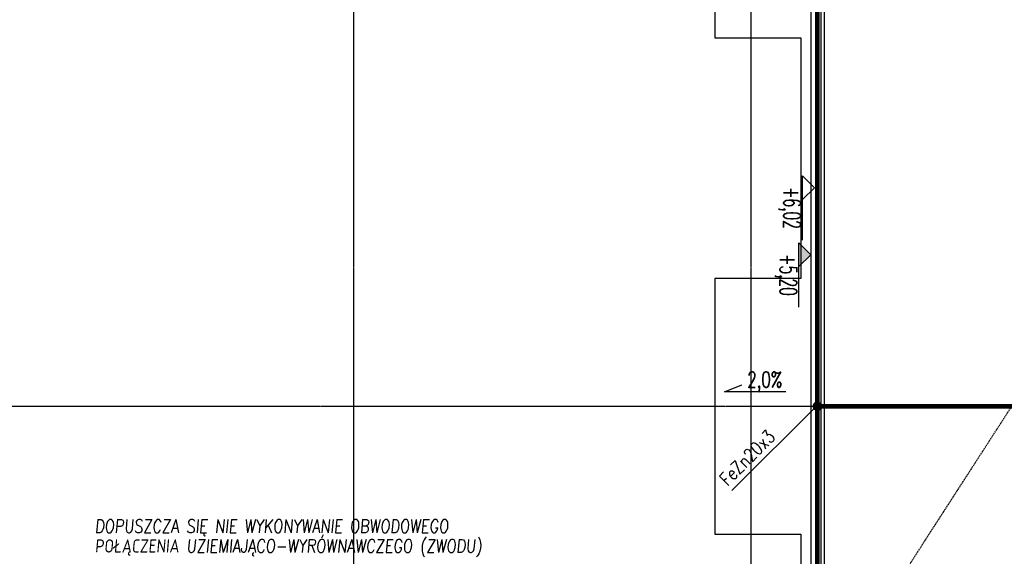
# Model space of a CAD drawing. Extents: x 3880 to 129921, y -116796 to -57711.
# Tile 26 of 110: x 12420 to 13907, y -98788 to -97977. Entities that reach past the tile are written whole.
import ezdxf
from ezdxf.enums import TextEntityAlignment as Align

# ---------------------------------------------------------------- set-up
doc = ezdxf.new("R2010")
doc.units = 0
doc.header["$LTSCALE"] = 2
for name, pattern in [('CENTER', [2, 1.25, -0.25, 0.25, -0.25]), ('DASHED', [0.75, 0.5, -0.25]), ('DIVIDE2', [0.625, 0.25, -0.125, 0, -0.125, 0, -0.125])]:
    doc.linetypes.add(name, pattern=pattern)
doc.layers.get('0').update_dxf_attribs({"color": 101, "linetype": 'CONTINUOUS'})
for name, color, linetype in [('E35', 6, 'CONTINUOUS'), ('E50', 3, 'CONTINUOUS'), ('Ele-balustrada', 114, 'CONTINUOUS'), ('Opis-rzedne', 52, 'CONTINUOUS'), ('Opis-spadki', 61, 'CONTINUOUS'), ('Os-osie glowne', 1, 'CENTER'), ('W-idok', 9, 'CONTINUOUS')]:
    doc.layers.add(name, color=color, linetype=linetype)
doc.styles.add('dwg_opis podstawowy', font='romans.shx', dxfattribs={"width": 0.9})
doc.styles.add('ROMANS', font='romans', dxfattribs={"width": 0.85})

# ---------------------------------------------------------------- blocks, each defined once
blk = doc.blocks.new('SPADKI')
at = {"ltscale": 25}
blk.add_lwpolyline([(0, 0), (0, -70), (-8, -50), (-8, -50)], dxfattribs=at)
at = {"ltscale": 25, "style": 'ROMANS', "width": 0.7}
blk.add_attdef('SP%', text='', height=18, rotation=90, dxfattribs=at).set_placement((-4.9, -24), align=Align.CENTER)
blk = doc.blocks.new('dwg_kota kons 50')
blk.add_hatch(color=256).paths.add_polyline_path([(9, 9), (-9, 9), (0, 0)])
blk.add_lwpolyline([(39.75, 9), (-9, 9), (0, 0), (9, 9)])
at = {"style": 'dwg_opis podstawowy', "width": 0.6}
blk.add_attdef('KOTA_KONS', text='', height=12.75, dxfattribs=at).set_placement((15.375, 8.25), align=Align.BOTTOM_CENTER)
blk = doc.blocks.new('dwg_kota arch 50')
blk.add_lwpolyline([(39.75, 9), (-9, 9), (0, 0), (9, 9)])
at = {"style": 'dwg_opis podstawowy', "width": 0.6}
blk.add_attdef('KOTA_ARCH', text='', height=12.75, dxfattribs=at).set_placement((15.375, 8.25), align=Align.BOTTOM_CENTER)

msp = doc.modelspace()

# ---------------------------------------------------------------- linework, layer by layer
at = {"layer": 'E35'}
msp.add_line((13495.505, -98688.648), (13624.673, -98559.48), dxfattribs=at)
msp.add_line((13495.505, -98688.648), (13624.673, -98559.48), dxfattribs=at)
msp.add_line((13495.505, -98688.648), (13624.673, -98559.48), dxfattribs=at)
msp.add_line((13495.505, -98688.648), (13624.673, -98559.48), dxfattribs=at)
at = {"layer": 'E50', "linetype": 'DIVIDE2', "ltscale": 70, "const_width": 7}
msp.add_lwpolyline([(13624.673, -97811.302), (13624.673, -101561.302)], dxfattribs=at)
at = {"layer": 'E50', "const_width": 7}
msp.add_lwpolyline([(13620.923, -98561.302, -1), (13628.423, -98561.302, -1)], format="xyb", close=True, dxfattribs=at)
msp.add_lwpolyline([(13624.673, -98561.302), (14109.261, -98561.302)], dxfattribs=at)
at = {"layer": 'Ele-balustrada'}
for points in [[(12197.173, -101563.302), (13626.673, -101563.302), (13626.673, -97836.302)], [(12201.173, -101559.302), (13622.673, -101559.302), (13622.673, -97836.302)]]:
    msp.add_lwpolyline(points, dxfattribs=at)
at = {"layer": 'Os-osie glowne'}
for points in [[(12924.673, -102606.302), (12924.673, -96629.302)], [(13524.673, -102606.302), (13524.673, -96629.302)], [(13624.673, -102606.302), (13624.673, -96629.302)], [(6322.673, -98561.302), (18589.673, -98561.302)]]:
    msp.add_lwpolyline(points, dxfattribs=at)
at = {"layer": 'W-idok'}
for p, q in [((13469.673, -97836.302), (13469.673, -98004.302)), ((13614.673, -97836.302), (13614.673, -101551.302)), ((13629.673, -97836.302), (13629.673, -101566.302)), ((13634.673, -97836.302), (13634.673, -101571.302)), ((13469.673, -98004.302), (13599.673, -98004.302)), ((13599.673, -98004.302), (13599.673, -98368.302)), ((13599.673, -98368.302), (13469.673, -98368.302)), ((13469.673, -98368.302), (13469.673, -98754.302)), ((13469.673, -98754.302), (13599.673, -98754.302)), ((13599.673, -98754.302), (13599.673, -99118.302))]:
    msp.add_line(p, q, dxfattribs=at)
at = {"layer": 'W-idok', "linetype": 'DASHED'}
msp.add_lwpolyline([(13694.673, -98907.302), (14157.673, -98190.302)], dxfattribs=at)

# ---------------------------------------------------------------- block references
at = {"layer": 'Opis-rzedne'}
ref = msp.add_blockref('dwg_kota arch 50', (13620.173, -98230.959), dxfattribs=dict(at, xscale=-2, yscale=2, zscale=2, rotation=90))
ref.add_attrib('KOTA_ARCH', '+6,02', dxfattribs={"layer": '0', "height": 25.5, "rotation": 270, "style": 'dwg_opis podstawowy', "width": 0.6}).set_placement((13566.03, -98261.709), align=Align.BOTTOM_CENTER)
ref = msp.add_blockref('dwg_kota kons 50', (13614.673, -98332.233), dxfattribs=dict(at, xscale=-2, yscale=2, zscale=2, rotation=90))
ref.add_attrib('KOTA_KONS', '+5,20', dxfattribs={"layer": '0', "height": 25.5, "rotation": 270, "style": 'dwg_opis podstawowy', "width": 0.6}).set_placement((13560.53, -98362.983), align=Align.BOTTOM_CENTER)
at = {"layer": 'Opis-spadki', "xscale": 1.320808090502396, "yscale": 1.320808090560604, "zscale": 1.320808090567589, "rotation": 270}
msp.add_blockref('SPADKI', (13576.855, -98539.208), dxfattribs=at).add_auto_attribs({'SP%': '2,0%'})

# ---------------------------------------------------------------- texts
at = {"layer": 'E35', "style": 'ROMANS', "width": 0.8}
msp.add_text('FeZn20x3', height=20, rotation=45, dxfattribs=at).set_placement((13488.854, -98682.88))
msp.add_text('FeZn20x3', height=20, rotation=45, dxfattribs=at).set_placement((13488.854, -98682.88))
msp.add_text('FeZn20x3', height=20, rotation=45, dxfattribs=at).set_placement((13488.854, -98682.88))
msp.add_text('FeZn20x3', height=20, rotation=45, dxfattribs=at).set_placement((13488.854, -98682.88))
at = {"layer": 'E35', "lineweight": 40, "style": 'ROMANS', "oblique": 5, "width": 0.8}
for s, p in [('DOPUSZCZA SIĘ NIE WYKONYWANIE OBWODOWEGO', (12533.721, -98752.315)), ('POŁĄCZENIA UZIEMIAJĄCO-WYRÓWNAWCZEGO (ZWODU)', (12533.721, -98782.315))]:
    msp.add_text(s, height=20, rotation=360, dxfattribs=at).set_placement(p)

doc.saveas('drawing.dxf')
